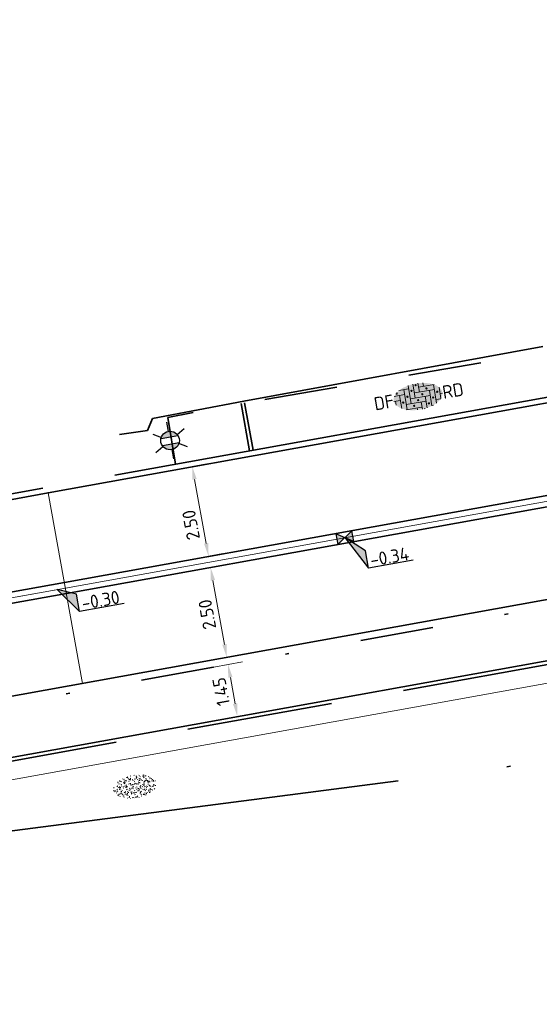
# Model space of a CAD drawing. Header units: metres. Extents: x 0 to 269924, y 0 to 933292.
# Tile 176 of 247: x 134878 to 134893, y 466624 to 466650. Entities that reach past the tile are written whole.
import ezdxf
from ezdxf import colors
from ezdxf.entities.mleader import LeaderData, LeaderLine
from ezdxf.enums import TextEntityAlignment as Align
from ezdxf.math import Vec2, Vec3

# ---------------------------------------------------------------- set-up
doc = ezdxf.new("R2010")
doc.units = ezdxf.units.M
for name, pattern in [('VH-GELEIDEBAND', [6, 2, -2, 0, -2]), ('VH-OPSLUITBAND_100X200', [16, 8, -2, 4, -2]), ('VH-OPSLUITBAND_150X250', [24, 16, -2, 4, -2]), ('XX-HIDDEN', [4, 2, -2]), ('XX-PROJECTGRENS', [18, 12, -3, 0, -3])]:
    doc.linetypes.add(name, pattern=pattern)
for name, color, linetype, lineweight in [('B-WE-VH-M', 7, 'Continuous', 18), ('N-WE-GR-GRAS-A-200', 62, 'Continuous', 18), ('N-WE-IE-MEUBILAIR_WEGMEUBILAIR_LICHTMAST-S', 7, 'Continuous', 25), ('N-WE-KG-GRENS_PROJECT-G', 7, 'XX-PROJECTGRENS', 35), ('N-WE-VH-GOOT_STRAATBAKSTEEN-G', 170, 'Continuous', 35), ('N-WE-VH-KANTOPSLUITING_GELEIDEBAND_50 200_250-G', 20, 'VH-GELEIDEBAND', 35), ('N-WE-VH-KANTOPSLUITING_OPSLUITBAND_100X200-G', 150, 'VH-OPSLUITBAND_100X200', 35), ('N-WE-VH-KANTOPSLUITING_OPSLUITBAND_150X250-G', 150, 'VH-OPSLUITBAND_150X250', 35), ('N-WE-VH-KANTOPSLUITING_VOORKANTBAND-G', 50, 'Continuous', 35), ('N-WE-VH-MATERIAALGRENS-G', 7, 'XX-HIDDEN', 35), ('N-WE-VH-VERHARDING-T18', 10, 'Continuous', 18), ('N-WE-VH-VERHARDING_ASFALT-S', 7, 'Continuous', 18), ('N-WE-VH-VERHARDING_STRAATBAKSTEEN-S', 7, 'Continuous', 18), ('X-XX-AL-HOOGTELABEL-S', 7, 'Continuous', 25)]:
    doc.layers.add(name, color=color, linetype=linetype, lineweight=lineweight)
doc.layers.add('N-WE-GR-GRAS-S', color=7, linetype='Continuous', lineweight=18, true_color=0x00a500)
doc.layers.add('N-WE-RI-HWA_KOLK-S', color=150, linetype='Continuous', lineweight=25, true_color=0x007fff)
doc.layers.add('X-XX-AL-HULPLIJN-G', color=30, linetype='Continuous', lineweight=18, plot=False)
doc.styles.add('NLCS-ISO', font='NLCS-ISO.ttf')
doc.styles.add('NLCS-ISO-M200-T18', font='NLCS-ISO.ttf', dxfattribs={"height": 0.36})
doc.dimstyles.new('NLCS-M200-T18-PIJL_L2_H2', dxfattribs={"dimscale": 0.2, "dimtxt": 2.5, "dimasz": 1.8, "dimexe": 2, "dimexo": 2, "dimgap": 0.7, "dimtad": 1, "dimzin": 0, "dimdsep": 46, "dimtxsty": 'NLCS-ISO-M200-T18', "dimcen": 0, "dimdle": 2, "dimclrd": 256, "dimclre": 256, "dimclrt": 10, "dimazin": 0, "dimtfac": 1, "dimtdec": 3, "dimtofl": 0, "dimtmove": 0, "dimatfit": 3, "dimfxl": 2, "dimfxlon": 1, "dimtfillclr": 256, "dimtolj": 1, "dimtzin": 0, "dimlwd": -1, "dimlwe": -1, "dimarcsym": 0})

# ---------------------------------------------------------------- blocks, each defined once
blk = doc.blocks.new('*U97')
for p, q in [((2.54, -2.2), (0, 0)), ((0, 0), (2.63, -4.6)), ((2.63, -4.6), (2.54, -2.2)), ((8.83, -4.38), (2.63, -4.6))]:
    blk.add_line(p, q)
blk.add_solid([(2.54, -2.2), (0, 0), (2.63, -4.6)])
at = {"style": 'NLCS-ISO'}
blk.add_attdef('...', text='', height=1.8, rotation=2.0313, dxfattribs=at).set_placement((5.74, -4.91), align=Align.BOTTOM_CENTER)
blk = doc.blocks.new('*U98')
at = {"layer": 'X-XX-AL-HOOGTELABEL-S', "xscale": 0.2, "yscale": 0.2, "zscale": 0.2, "rotation": 357.9686646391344}
blk.add_blockref('*U97', (0, 0), dxfattribs=at).add_auto_attribs({'...': '-0.34'})
blk = doc.blocks.new('*U99')
at = {"layer": 'N-WE-GR-GRAS-A-200', "color": 0, "linetype": 'ByBlock', "lineweight": -2, "transparency": 16777216, "rotation": 10.21487124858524}
blk.add_blockref('*U98', (134887.196, 466636.272), dxfattribs=at)
blk = doc.blocks.new('*U114')
for p, q in [((2.49, -1.03), (0, 0)), ((0, 0), (2.56, -3.43)), ((2.56, -3.43), (2.49, -1.03)), ((8.76, -3.25), (2.56, -3.43))]:
    blk.add_line(p, q)
blk.add_solid([(2.49, -1.03), (0, 0), (2.56, -3.43)])
at = {"style": 'NLCS-ISO'}
blk.add_attdef('...', text='', height=1.8, rotation=1.7023, dxfattribs=at).set_placement((5.68, -3.76), align=Align.BOTTOM_CENTER)
blk = doc.blocks.new('*U115')
at = {"layer": 'X-XX-AL-HOOGTELABEL-S', "xscale": 0.2000000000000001, "yscale": 0.2000000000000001, "zscale": 0.2000000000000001, "rotation": 358.2976530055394}
blk.add_blockref('*U114', (0, 0), dxfattribs=at).add_auto_attribs({'...': '-0.30'})
blk = doc.blocks.new('*U116')
at = {"layer": 'N-WE-VH-VERHARDING_ASFALT-S', "color": 0, "linetype": 'ByBlock', "lineweight": -2, "transparency": 16777216, "rotation": 10.15511431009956}
blk.add_blockref('*U115', (134879.322, 466634.854), dxfattribs=at)
blk = doc.blocks.new('*D579')
at = {"layer": 'B-WE-VH-M', "transparency": 16777216}
for p, q in [((134883.605, 466632.73), (134884.392, 466632.872)), ((134884.062, 466632.447), (134884.192, 466631.728)), ((134883.862, 466631.303), (134884.65, 466631.445))]:
    blk.add_line(p, q, dxfattribs=at)
for points in [[(134884.003, 466632.436), (134884.121, 466632.457), (134883.998, 466632.801)], [(134884.133, 466631.718), (134884.251, 466631.739), (134884.256, 466631.374)]]:
    blk.add_solid(points, dxfattribs=at)
at = {"layer": 'Defpoints', "color": 0, "transparency": 16777216}
for p in [(134882.091, 466632.456), (134884.256, 466631.374), (134882.349, 466631.029)]:
    blk.add_point(p, dxfattribs=at)
at = {"layer": 'B-WE-VH-M', "color": 10, "transparency": 16777216, "insert": (134883.808, 466632.055), "char_height": 0.36, "attachment_point": 5, "rotation": 100.2409, "style": 'NLCS-ISO-M200-T18', "bg_fill": 3, "box_fill_scale": 1.1, "bg_fill_color": 256, "bg_fill_true_color": 13158600, "bg_fill_transparency": 0}
blk.add_mtext('\\A1;1.45', dxfattribs=at)
blk = doc.blocks.new('*D580')
at = {"layer": 'B-WE-VH-M', "transparency": 16777216}
for p, q in [((134883.126, 466635.386), (134883.913, 466635.528)), ((134883.899, 466633.351), (134883.584, 466635.103)), ((134883.569, 466632.926), (134884.357, 466633.068))]:
    blk.add_line(p, q, dxfattribs=at)
for points in [[(134883.525, 466635.092), (134883.643, 466635.114), (134883.52, 466635.457)], [(134883.84, 466633.341), (134883.958, 466633.362), (134883.963, 466632.997)]]:
    blk.add_solid(points, dxfattribs=at)
at = {"layer": 'Defpoints', "color": 0, "transparency": 16777216}
for p in [(134883.52, 466635.457), (134879.565, 466634.745), (134880.008, 466632.284)]:
    blk.add_point(p, dxfattribs=at)
at = {"layer": 'B-WE-VH-M', "color": 10, "transparency": 16777216, "insert": (134883.427, 466634.17), "char_height": 0.36, "attachment_point": 5, "rotation": 100.2149, "style": 'NLCS-ISO-M200-T18', "bg_fill": 3, "box_fill_scale": 1.1, "bg_fill_color": 256, "bg_fill_true_color": 13158600, "bg_fill_transparency": 0}
blk.add_mtext('\\A1;2.50', dxfattribs=at)
blk = doc.blocks.new('*D581')
at = {"layer": 'B-WE-VH-M', "transparency": 16777216}
for p, q in [((134882.622, 466638.149), (134883.409, 466638.292)), ((134883.4, 466636.115), (134883.08, 466637.866)), ((134883.071, 466635.689), (134883.858, 466635.833))]:
    blk.add_line(p, q, dxfattribs=at)
for points in [[(134883.021, 466637.856), (134883.139, 466637.877), (134883.016, 466638.22)], [(134883.341, 466636.104), (134883.459, 466636.126), (134883.464, 466635.761)]]:
    blk.add_solid(points, dxfattribs=at)
at = {"layer": 'Defpoints', "color": 0, "transparency": 16777216}
for p in [(134883.016, 466638.22), (134879.069, 466637.5), (134879.517, 466635.041)]:
    blk.add_point(p, dxfattribs=at)
at = {"layer": 'B-WE-VH-M', "color": 10, "transparency": 16777216, "insert": (134882.983, 466636.618), "char_height": 0.36, "attachment_point": 5, "rotation": 100.3408, "style": 'NLCS-ISO-M200-T18', "bg_fill": 3, "box_fill_scale": 1.1, "bg_fill_color": 256, "bg_fill_true_color": 13158600, "bg_fill_transparency": 0}
blk.add_mtext('\\A1;2.50', dxfattribs=at)
blk = doc.blocks.new('N-SIE-WEG_LICHTMAST-SO')
h = blk.add_hatch(color=256)
h.paths.add_polyline_path([(1.16, 0.5, 0.658505), (-1.16, 0.5)])
h.paths.add_polyline_path([(-1.16, -0.5, 0.658505), (1.16, -0.5)])
at = {"flags": 128}
for points in [[(0, 1.27), (0, 2.53)], [(-2.19, 1.27), (-1.1, 0.63)], [(-1.16, 0.5), (1.16, 0.5)], [(1.1, 0.63), (2.19, 1.27)], [(-2.19, -1.27), (-1.1, -0.63)], [(-1.16, -0.5), (1.16, -0.5)], [(0, -1.27), (0, -2.53)], [(2.19, -1.27), (1.1, -0.63)]]:
    blk.add_lwpolyline(points, dxfattribs=at)
at = {"ltscale": 0.5}
blk.add_circle((0, 0), 1.27, dxfattribs=at)
at = {"style": 'NLCS-ISO'}
blk.add_attdef('TYPE', text='', height=1.8, dxfattribs=at).set_placement((0, 2.53), align=Align.BOTTOM_CENTER)
blk = doc.blocks.new('SVH-SBS_DIKFORMAAT_ELLEBOOG_KL-SO')
h = blk.add_hatch(color=254)
edge = h.paths.add_edge_path()
edge.add_ellipse((1.09, 0.12), major_axis=(3.39, 0), ratio=0.533267, start_angle=0, end_angle=360)
for p, q in [((-1.35, 1.38), (0, 1.38)), ((-0.69, 1.38), (-0.69, -1.38)), ((0, 1.84), (0, -0.69)), ((0.69, 1.92), (0.69, 0)), ((1.38, 1.93), (1.38, 0.69)), ((1.38, 1.38), (3.54, 1.38)), ((2.07, 1.86), (2.07, 1.38)), ((3.45, 1.38), (3.45, -1.18)), ((-2.3, 0), (-1.38, 0)), ((-2.13, 0.69), (-0.69, 0.69)), ((-1.38, 0.69), (-1.38, -1.12)), ((0, 0), (2.76, 0)), ((0.69, 0.69), (3.45, 0.69)), ((2.76, 0.69), (2.76, -1.45)), ((4.14, 0.92), (4.14, -0.67)), ((4.14, 0), (4.48, 0)), ((-2.07, 0), (-2.07, -0.54)), ((-0.69, -0.69), (2.07, -0.69)), ((1.38, -0.69), (1.38, -1.68)), ((2.07, 0), (2.07, -1.61)), ((3.45, -0.69), (4.12, -0.69)), ((-0.8, -1.38), (1.38, -1.38)), ((0.69, -1.38), (0.69, -1.67)), ((2.76, -1.38), (2.98, -1.38))]:
    blk.add_line(p, q)
for centre in [(1.03, 1.72), (-0.35, 0.34), (0.34, 1.03), (1.72, 0.34), (2.41, 1.03), (3.79, 0.34), (-1.04, -0.35), (0.34, -1.04), (1.03, -0.35), (2.41, -1.04), (3.11, -0.35)]:
    blk.add_circle(centre, 0.0881)
for centre, start, end in [((-1.73, 1.03), 158.9124, 101.1902), ((1.72, -1.73), 59.0911, 132.3433)]:
    blk.add_arc(centre, 0.0881, start, end)
at = {"style": 'NLCS-ISO'}
blk.add_attdef('FORMAAT', text='', height=1.8, dxfattribs=at).set_placement((-2.3, 0.12), align=Align.MIDDLE_RIGHT)
blk.add_attdef('KLEUR', text='', height=1.8, dxfattribs=at).set_placement((4.49, 0.12), align=Align.MIDDLE_LEFT)
at = {"style": 'NLCS-ISO', "flags": 1}
blk.add_attdef('FUNCTIE', text='', height=1.8, dxfattribs=at).set_placement((0.12, -3.58), align=Align.MIDDLE_CENTER)
blk = doc.blocks.new('N-SRI-KOLK_STRAAT_450X300-SO')
h = blk.add_hatch(color=256)
h.dxf.hatch_style = 1
h.paths.add_polyline_path([(0, 0), (-1.125, 0.75), (-1.125, -0.75)])
h.paths.add_polyline_path([(1.125, -0.75), (1.125, 0.75), (0, 0)])
for p, q in [((-1.125, -0.75), (1.125, 0.75)), ((1.125, -0.75), (-1.125, 0.75))]:
    blk.add_line(p, q)
at = {"flags": 128}
blk.add_lwpolyline([(-1.125, -0.75), (1.125, -0.75), (1.125, 0.75), (-1.125, 0.75)], close=True, dxfattribs=at)
blk = doc.blocks.new('SGR-GRAS_01-SO')
at = {"ltscale": 0.1}
for p, q in [((-0.576, 0.919), (-0.64, 0.957)), ((-0.562, 0.919), (-0.509, 0.972)), ((-0.212, 0.998), (-0.269, 1.031)), ((0.073, 0.993), (0.138, 1.031)), ((0.239, 0.923), (0.312, 0.942)), ((0.594, 0.925), (0.522, 0.945)), ((0.912, 0.894), (0.907, 0.925)), ((1.012, 0.869), (0.947, 0.906)), ((-1.964, -0.07), (-1.977, 0.004)), ((-1.93, 0.188), (-1.925, 0.244)), ((-1.893, 0.237), (-1.921, 0.253)), ((-1.668, 0.023), (-1.595, 0.043)), ((-1.596, 0.241), (-1.649, 0.294)), ((-1.53, 0.316), (-1.595, 0.353)), ((-1.448, 0.644), (-1.521, 0.664)), ((-1.517, 0.187), (-1.442, 0.187)), ((-1.469, 0.576), (-1.482, 0.65)), ((-1.358, 0.206), (-1.431, 0.226)), ((-1.427, 0.476), (-1.354, 0.496)), ((-1.421, 0.131), (-1.356, 0.168)), ((-1.369, 0.009), (-1.382, 0.083)), ((-1.375, 0.106), (-1.322, 0.159)), ((-1.334, 0.111), (-1.328, 0.186)), ((-1.302, 0.761), (-1.324, 0.774)), ((-1.284, 0.684), (-1.278, 0.759)), ((-1.167, 0.395), (-1.232, 0.432)), ((-1.172, 0.241), (-1.225, 0.294)), ((-1.154, 0.647), (-1.207, 0.7)), ((-1.112, 0.172), (-1.04, 0.192)), ((-1.032, 0.028), (-1.097, 0.066)), ((-0.939, 0.84), (-1.004, 0.878)), ((-0.968, 0.512), (-0.915, 0.565)), ((-0.893, 0.496), (-0.965, 0.515)), ((-0.942, 0.187), (-0.867, 0.187)), ((-0.923, 0.418), (-0.858, 0.456)), ((-0.892, 0.812), (-0.817, 0.812)), ((-0.873, 0.655), (-0.886, 0.729)), ((-0.803, 0.057), (-0.875, 0.077)), ((-0.871, 0.625), (-0.799, 0.644)), ((-0.804, 0.474), (-0.869, 0.511)), ((-0.747, 0.241), (-0.8, 0.294)), ((-0.773, 0.089), (-0.786, 0.163)), ((-0.73, 0.647), (-0.783, 0.7)), ((-0.739, 0.034), (-0.732, 0.109)), ((-0.669, 0.107), (-0.734, 0.145)), ((-0.689, 0.607), (-0.682, 0.682)), ((-0.557, 0.321), (-0.485, 0.34)), ((-0.441, 0.553), (-0.506, 0.59)), ((-0.427, 0.785), (-0.499, 0.804)), ((-0.425, 0.706), (-0.36, 0.743)), ((-0.337, 0.347), (-0.41, 0.366)), ((-0.323, 0.241), (-0.376, 0.294)), ((-0.306, 0.186), (-0.371, 0.224)), ((-0.367, 0.187), (-0.292, 0.187)), ((-0.305, 0.647), (-0.358, 0.7)), ((-0.317, 0.812), (-0.242, 0.812)), ((-0.316, 0.774), (-0.244, 0.793)), ((-0.278, 0.735), (-0.291, 0.809)), ((-0.243, 0.017), (-0.17, 0.036)), ((-0.178, 0.169), (-0.191, 0.242)), ((-0.078, 0.632), (-0.143, 0.669)), ((-0.143, -0.043), (-0.137, 0.032)), ((-0.093, 0.53), (-0.087, 0.604)), ((-0.085, 0.159), (-0.032, 0.212)), ((-0.069, 0.189), (-0.004, 0.227)), ((0.057, 0.265), (-0.008, 0.303)), ((-0.002, 0.47), (0.071, 0.489)), ((0.101, 0.241), (0.048, 0.294)), ((0.128, 0.636), (0.056, 0.656)), ((0.119, 0.647), (0.066, 0.7)), ((0.218, 0.198), (0.146, 0.217)), ((0.208, 0.187), (0.283, 0.187)), ((0.286, 0.711), (0.221, 0.748)), ((0.258, 0.812), (0.333, 0.812)), ((0.317, 0.814), (0.304, 0.888)), ((0.313, 0.166), (0.385, 0.185)), ((0.322, 0.565), (0.375, 0.618)), ((0.42, 0.344), (0.355, 0.382)), ((0.417, 0.248), (0.404, 0.322)), ((0.429, 0.477), (0.494, 0.514)), ((0.526, 0.241), (0.472, 0.294)), ((0.543, 0.647), (0.49, 0.7)), ((0.555, -0.022), (0.49, 0.015)), ((0.502, 0.452), (0.509, 0.527)), ((0.554, 0.619), (0.626, 0.638)), ((0.649, 0.79), (0.584, 0.827)), ((0.684, 0.487), (0.611, 0.507)), ((0.774, 0.049), (0.701, 0.069)), ((0.784, 0.423), (0.719, 0.461)), ((0.783, 0.187), (0.858, 0.187)), ((0.833, 0.812), (0.908, 0.812)), ((0.918, 0.057), (0.853, 0.094)), ((0.868, 0.315), (0.941, 0.334)), ((0.95, 0.241), (0.897, 0.294)), ((0.967, 0.647), (0.914, 0.7)), ((0.927, 0.764), (0.992, 0.802)), ((1.012, 0.328), (0.999, 0.402)), ((1.15, 0.777), (1.077, 0.796)), ((1.147, 0.502), (1.082, 0.54)), ((1.098, 0.375), (1.104, 0.45)), ((1.109, 0.767), (1.182, 0.787)), ((1.239, 0.338), (1.167, 0.358)), ((1.183, 0.011), (1.255, 0.03)), ((1.206, 0.212), (1.259, 0.265)), ((1.282, 0.136), (1.217, 0.173)), ((1.283, 0.248), (1.348, 0.286)), ((1.374, 0.241), (1.321, 0.294)), ((1.392, 0.647), (1.339, 0.7)), ((1.358, 0.187), (1.433, 0.187)), ((1.424, 0.463), (1.496, 0.483)), ((1.51, 0.581), (1.445, 0.619)), ((1.645, 0.215), (1.58, 0.252)), ((1.607, 0.407), (1.594, 0.481)), ((1.693, 0.298), (1.7, 0.373)), ((1.795, 0.19), (1.722, 0.209)), ((1.738, 0.159), (1.81, 0.179)), ((1.798, 0.241), (1.745, 0.294)), ((1.933, 0.187), (1.948, 0.187)), ((-1.918, -0.157), (-1.854, -0.119)), ((-1.824, -0.083), (-1.897, -0.064)), ((-1.759, -0.13), (-1.823, -0.092)), ((-1.782, -0.301), (-1.729, -0.248)), ((-1.624, -0.496), (-1.689, -0.459)), ((-1.631, -0.572), (-1.684, -0.519)), ((-1.613, -0.166), (-1.667, -0.113)), ((-1.567, -0.438), (-1.492, -0.438)), ((-1.535, -0.657), (-1.498, -0.636)), ((-1.395, -0.051), (-1.46, -0.013)), ((-1.385, -0.462), (-1.378, -0.387)), ((-1.353, -0.281), (-1.281, -0.261)), ((-1.269, -0.232), (-1.341, -0.212)), ((-1.261, -0.417), (-1.326, -0.38)), ((-1.269, -0.557), (-1.282, -0.483)), ((-1.207, -0.572), (-1.26, -0.519)), ((-1.179, -0.67), (-1.252, -0.651)), ((-1.189, -0.166), (-1.242, -0.113)), ((-1.126, -0.784), (-1.191, -0.746)), ((-1.065, -0.386), (-1, -0.348)), ((-1.039, -0.585), (-0.967, -0.565)), ((-0.992, -0.438), (-0.917, -0.438)), ((-0.897, -0.338), (-0.962, -0.301)), ((-0.898, -0.654), (-0.845, -0.601)), ((-0.783, -0.572), (-0.836, -0.519)), ((-0.763, -0.705), (-0.828, -0.667)), ((-0.765, -0.166), (-0.818, -0.113)), ((-0.798, -0.132), (-0.726, -0.112)), ((-0.789, -0.539), (-0.782, -0.464)), ((-0.713, -0.381), (-0.786, -0.361)), ((-0.725, -0.889), (-0.652, -0.869)), ((-0.709, -0.902), (-0.644, -0.864)), ((-0.624, -0.819), (-0.696, -0.799)), ((-0.674, -0.477), (-0.687, -0.403)), ((-0.534, -0.259), (-0.599, -0.222)), ((-0.567, -0.098), (-0.502, -0.061)), ((-0.491, -0.248), (-0.438, -0.195)), ((-0.484, -0.436), (-0.411, -0.416)), ((-0.399, -0.626), (-0.464, -0.588)), ((-0.417, -0.438), (-0.342, -0.438)), ((-0.358, -0.572), (-0.411, -0.519)), ((-0.341, -0.166), (-0.394, -0.113)), ((-0.248, -0.091), (-0.32, -0.072)), ((-0.171, -0.18), (-0.236, -0.143)), ((-0.158, -0.529), (-0.23, -0.51)), ((-0.211, -0.614), (-0.146, -0.577)), ((-0.193, -0.616), (-0.187, -0.541)), ((-0.169, -0.74), (-0.097, -0.72)), ((-0.036, -0.547), (-0.101, -0.509)), ((-0.078, -0.398), (-0.091, -0.324)), ((0.021, -0.964), (0.008, -0.89)), ((0.066, -0.572), (0.013, -0.519)), ((0.084, -0.166), (0.031, -0.113)), ((0.099, -0.913), (0.034, -0.876)), ((0.072, -0.287), (0.144, -0.268)), ((0.192, -0.101), (0.127, -0.064)), ((0.158, -0.438), (0.233, -0.438)), ((0.308, -0.24), (0.235, -0.221)), ((0.327, -0.468), (0.262, -0.43)), ((0.287, -0.327), (0.352, -0.289)), ((0.397, -0.678), (0.325, -0.659)), ((0.386, -0.591), (0.459, -0.572)), ((0.393, -0.601), (0.446, -0.548)), ((0.462, -0.834), (0.397, -0.797)), ((0.402, -0.693), (0.409, -0.618)), ((0.49, -0.572), (0.437, -0.519)), ((0.452, -0.12), (0.459, -0.046)), ((0.508, -0.166), (0.455, -0.113)), ((0.517, -0.318), (0.504, -0.244)), ((0.617, -0.884), (0.604, -0.81)), ((0.69, -0.389), (0.625, -0.351)), ((0.627, -0.138), (0.7, -0.119)), ((0.643, -0.843), (0.708, -0.806)), ((0.701, -0.895), (0.773, -0.876)), ((0.733, -0.438), (0.808, -0.438)), ((0.825, -0.755), (0.76, -0.718)), ((0.785, -0.039), (0.85, -0.002)), ((0.863, -0.389), (0.791, -0.37)), ((0.799, -0.195), (0.852, -0.142)), ((0.914, -0.572), (0.861, -0.519)), ((0.932, -0.166), (0.879, -0.113)), ((0.953, -0.827), (0.88, -0.808)), ((0.942, -0.442), (1.014, -0.423)), ((1.053, -0.31), (0.988, -0.272)), ((0.998, -0.77), (1.004, -0.696)), ((1.048, -0.198), (1.054, -0.123)), ((1.112, -0.239), (1.099, -0.165)), ((1.188, -0.676), (1.123, -0.639)), ((1.141, -0.556), (1.206, -0.518)), ((1.212, -0.805), (1.199, -0.731)), ((1.329, -0.1), (1.256, -0.08)), ((1.256, -0.746), (1.328, -0.727)), ((1.339, -0.572), (1.286, -0.519)), ((1.356, -0.166), (1.303, -0.113)), ((1.308, -0.438), (1.383, -0.438)), ((1.419, -0.538), (1.346, -0.518)), ((1.416, -0.231), (1.351, -0.193)), ((1.551, -0.597), (1.486, -0.56)), ((1.497, -0.293), (1.569, -0.274)), ((1.639, -0.268), (1.704, -0.231)), ((1.643, -0.275), (1.65, -0.2)), ((1.684, -0.547), (1.736, -0.495)), ((1.707, -0.159), (1.694, -0.085)), ((1.713, -0.522), (1.71, -0.519)), ((1.779, -0.152), (1.715, -0.114)), ((1.781, -0.166), (1.728, -0.113)), ((1.884, -0.248), (1.812, -0.229)), ((-0.836, -0.943), (-0.853, -0.926)), ((-0.582, -0.994), (-0.587, -0.97)), ((-0.376, -0.979), (-0.429, -0.926)), ((-0.265, -0.992), (-0.33, -0.955)), ((-0.068, -0.968), (-0.141, -0.948)), ((-0.014, -1.008), (0.039, -0.955)), ((0.048, -0.979), (-0.005, -0.926)), ((0.172, -1.037), (0.218, -1.024)), ((0.472, -0.979), (0.419, -0.926)), ((0.856, -0.938), (0.844, -0.926))]:
    blk.add_line(p, q, dxfattribs=at)
at = {"ltscale": 0.1, "style": 'NLCS-ISO'}
blk.add_attdef('TYPE', text='', height=0.5, dxfattribs=at).set_placement((3.471, -0.016), align=Align.MIDDLE_CENTER)

msp = doc.modelspace()

# ---------------------------------------------------------------- linework, layer by layer
at = {"layer": 'N-WE-KG-GRENS_PROJECT-G', "flags": 128}
msp.add_lwpolyline([(133942.152, 466524.013), (133955.533, 466522.507), (133956.145, 466521.626), (133962.811, 466521.355), (133963.543, 466522.67), (133965.054, 466522.563), (133965.551, 466521.193), (133981.5, 466520.334), (133981.565, 466520.896), (133982.028, 466520.86), (133994.134, 466520.33), (133994.151, 466519.671), (134009.067, 466519.478), (134013.911, 466519.512), (134027.732, 466519.636), (134028.693, 466519.554), (134034.796, 466519.611), (134050.86, 466519.659), (134068.501, 466520.152), (134071.254, 466520.237), (134077.26, 466520.692), (134094.041, 466522.635), (134101.385, 466523.282), (134101.428, 466523.91), (134128.995, 466527.092), (134141.938, 466528.627), (134148.421, 466529.392), (134148.476, 466529.087), (134157.108, 466530.24), (134157.762, 466530.339), (134157.953, 466529.076), (134163.706, 466529.946), (134172.69, 466531.055), (134201.838, 466535.069), (134202.197, 466534.878), (134203.304, 466535.042), (134208.161, 466535.722), (134214.682, 466536.673), (134215.15, 466536.846), (134235.766, 466539.754), (134239.587, 466540.449), (134251.117, 466542.218), (134251.536, 466542.09), (134264.479, 466543.833), (134264.487, 466544.317), (134273.56, 466545.641), (134273.608, 466545.287), (134285.679, 466546.863), (134299.118, 466548.971), (134309.192, 466550.345), (134329.805, 466553.659), (134341.526, 466555.206), (134346.97, 466556.112), (134351.977, 466556.025), (134358.949, 466556.887), (134359.186, 466557.313), (134365.426, 466557.917), (134389.225, 466560.758), (134395.395, 466561.519), (134400.633, 466562.019), (134418.638, 466563.907), (134426.404, 466566.343), (134432.472, 466567.14), (134437.532, 466567.422), (134444.848, 466568.25), (134448.277, 466568.388), (134484.594, 466572.762), (134486.539, 466572.966), (134490.599, 466573.546), (134498.499, 466574.536), (134514.318, 466576.701), (134542.397, 466581.367), (134546.702, 466582.122), (134551.593, 466582.441), (134551.871, 466583.179), (134557.906, 466584.406), (134558.276, 466584.115), (134567.36, 466586.004), (134582.717, 466588.715), (134583.108, 466588.972), (134590.444, 466590.398), (134630.038, 466598.271), (134633.264, 466598.923), (134632.087, 466604.993), (134646.051, 466607.537), (134647.414, 466607.429), (134666.972, 466611.405), (134675.342, 466617.463), (134674.819, 466607.593), (134696.995, 466610.537), (134702.172, 466611.327), (134706.525, 466612.071), (134709.085, 466612.323), (134712.087, 466612.776), (134715, 466613.203), (134716.349, 466613.229), (134723.364, 466613.968), (134738.981, 466616.639), (134746.062, 466617.28), (134746.09, 466616.641), (134760.121, 466618.861), (134759.993, 466619.829), (134768.446, 466621.137), (134784.615, 466623.738), (134787.541, 466625.072), (134796.772, 466626.479), (134796.899, 466625.715), (134813.878, 466628.545), (134820.226, 466629.584), (134847.68, 466634.234), (134881.79, 466639.204), (134881.926, 466639.532), (134884.43, 466640.009), (134893.797, 466641.711), (134903.085, 466643.328), (134904.138, 466643.527), (134920.265, 466646.374), (134921.332, 466646.578), (134937.367, 466649.518), (134938.501, 466649.708), (134961.555, 466654.096), (134967.764, 466655.262), (134974.722, 466656.563), (134984.23, 466658.491), (134992.023, 466659.998), (134995.809, 466660.766), (135000.442, 466661.693), (135009.695, 466663.648), (135010.659, 466663.869), (135018.832, 466665.618), (135021.92, 466666.314), (135034.093, 466668.943), (135034.161, 466668.769), (135043.8, 466670.832), (135059.084, 466674.02), (135068.771, 466676.078), (135083.089, 466679.034), (135091.902, 466680.993), (135097.488, 466682.166), (135104.831, 466683.651), (135116.534, 466686.231), (135119.892, 466686.792), (135126.3, 466688.013), (135127.347, 466688.196), (135130.448, 466688.891), (135135.602, 466689.887), (135140.19, 466691.518), (135166.592, 466696.94), (135182.368, 466700.724), (135201.902, 466704.748), (135203.941, 466705.082), (135209.867, 466705.957), (135217.801, 466707.782), (135228.821, 466709.933), (135242.391, 466712.598), (135277.698, 466719.723), (135279.457, 466720.111), (135279.55, 466721.578), (135288.178, 466723.073), (135350.963, 466735.305), (135501.986, 466763.685), (135501.162, 466761.839), (135525.132, 466766.833), (135533.639, 466768.672), (135569.042, 466775.188), (135582.767, 466777.378), (135584.022, 466777.634), (135585.675, 466776.264, 0.01918), (135652.451, 466792.01), (135652.891, 466793.457), (135660.981, 466795.919), (135661.574, 466796.074), (135664.481, 466796.836), (135665.946, 466796.651), (135673.558, 466799.328), (135680.977, 466801.739), (135687.276, 466804.201), (135692.547, 466806.295), (135705.432, 466809.743), (135712.094, 466810.706), (135728.145, 466817.035), (135760.285, 466825.832), (135773.458, 466829.179), (135789.116, 466834.08), (135813.029, 466842.892), (135823.352, 466846.718), (135839.426, 466852.91), (135860.96, 466860.89), (135867.928, 466863.26), (135895.199, 466872.784), (135899.312, 466861.8), (135873.359, 466852.082), (135873.188, 466848.843), (135867.814, 466846.669), (135856.104, 466842.036), (135847.253, 466838.505), (135830.033, 466832.514), (135818.854, 466828.652), (135812.865, 466826.949), (135808.959, 466825.804), (135805.053, 466824.658), (135770.731, 466814.307), (135766.971, 466812.016), (135761.879, 466808.079), (135757.591, 466807.133), (135743.839, 466803.566), (135724.075, 466798.35), (135721.275, 466798.229), (135720.422, 466801.401), (135715.133, 466799.834), (135698.553, 466794.754), (135698.279, 466793.693), (135686.038, 466790.352), (135686.038, 466789.248), (135686.038, 466787.562), (135681.985, 466786.092), (135677.719, 466785.319), (135623.458, 466770.711), (135607.41, 466767.662), (135584.355, 466763.142), (135577.091, 466761.475), (135570.47, 466760.803), (135524.714, 466753.103), (135522.642, 466752.878), (135515.666, 466751.661), (135498.388, 466748.218), (135460.498, 466741.759), (135438.515, 466737.953), (135402.134, 466731.048), (135401.842, 466732.671), (135396.111, 466731.637), (135390.927, 466730.659), (135374.008, 466727.423), (135342.463, 466720.896), (135337.831, 466720.249), (135332.781, 466719.412), (135316.41, 466716.549), (135312.764, 466716.512), (135301.04, 466714.003), (135296.667, 466713.077), (135288.078, 466711.338), (135288.031, 466710.414), (135288.066, 466708.643), (135283.612, 466707.738), (135244.114, 466700.084), (135242.59, 466702.114), (135218.779, 466697.088), (135216.4, 466696.736), (135207.126, 466694.996), (135197.842, 466693.22), (135196.987, 466690.777), (135188.214, 466689.009), (135186.218, 466690.919), (135157.953, 466685.339), (135157.545, 466682.623), (135152.388, 466681.564), (135151.517, 466683.806), (135135.729, 466680.62), (135134.464, 466677.149), (135128.184, 466675.854), (135125.788, 466678.571), (135109.606, 466675.114), (135107.871, 466673.543), (135107.871, 466672.134), (135099.469, 466670.442), (135080.265, 466666.625), (135079.406, 466666.151), (135069.61, 466664.202), (135057.638, 466661.759), (135035.803, 466657.155), (135033.723, 466658.689), (135013.618, 466654.679), (135014.198, 466652.086), (135012.612, 466651.731), (135012.176, 466654.16), (134999.525, 466651.581), (134981.058, 466648.065), (134978.74, 466647.609), (134978.586, 466647.723), (134973.29, 466646.777), (134967.912, 466645.754), (134966.071, 466645.409), (134952.75, 466642.776), (134952.592, 466643.577), (134951.246, 466643.315), (134944.955, 466642.097), (134940.872, 466641.345), (134939.907, 466640.789), (134925.329, 466637.906), (134925.171, 466637.877), (134925.333, 466636.966), (134925.553, 466635.733), (134922.159, 466635.157), (134921.983, 466636.201), (134920.712, 466635.973), (134906.644, 466633.431), (134906.509, 466633.768), (134899.927, 466632.517), (134896.041, 466630.574), (134862.297, 466626.202), (134861.423, 466623.924), (134854.723, 466622.819), (134853.222, 466624.597), (134834.721, 466621.381), (134818.755, 466618.638), (134803.128, 466616.182), (134801.097, 466614.744), (134787.48, 466613.242), (134768.983, 466610.888), (134755.14, 466609.258), (134754.957, 466609.237), (134754.786, 466610.217), (134731.872, 466606.359), (134713.4, 466603.055), (134699.607, 466600.717), (134685.428, 466598.156), (134675.878, 466596.194), (134672.276, 466595.656), (134668.91, 466595.016), (134645.926, 466591.058), (134638.577, 466590.001), (134611.474, 466584.899), (134601.717, 466583.131), (134600.6, 466582.901), (134592.762, 466581.44), (134575.118, 466578.109), (134569.726, 466577.127), (134558.057, 466574.923), (134547.369, 466573.132), (134538.23, 466571.522), (134531.355, 466570.551), (134524.272, 466569.346), (134519.026, 466568.326), (134515.39, 466567.719), (134505.384, 466563.341), (134500.986, 466562.643), (134495.881, 466561.909), (134495.823, 466562.312), (134492.204, 466563.642), (134484.398, 466562.518), (134478.905, 466561.786), (134469.843, 466560.533), (134464.536, 466559.742), (134456.919, 466558.745), (134448.033, 466557.687), (134433.208, 466556.61), (134412.104, 466554.577), (134407.553, 466554.101), (134387.467, 466551.741), (134381.785, 466550.955), (134364.962, 466548.659), (134360.191, 466548.481), (134354.944, 466547.628), (134324.113, 466542.837), (134319.685, 466541.923), (134312.466, 466540.844), (134307.061, 466539.9), (134305.527, 466540.739), (134283.993, 466537.831), (134278.004, 466536.268), (134260.392, 466533.941), (134253.899, 466532.65), (134244.867, 466531.618), (134227.961, 466528.835), (134196.876, 466524.748), (134191.294, 466524.652), (134189.441, 466519.487), (134180.543, 466523.251), (134138.079, 466517.961), (134135.279, 466517.668), (134120.646, 466515.791), (134115.858, 466514.998), (134094.415, 466512.788), (134094.483, 466512.133), (134077.905, 466510.692), (134056.132, 466509.19), (134043.898, 466509.02), (134033.049, 466509.242), (134023.923, 466509.529), (134011.048, 466510.262), (134011.12, 466510.989), (133978.031, 466511.971), (133977.492, 466511.386), (133976.525, 466511.415), (133970.93, 466511.61), (133940.859, 466512.853), (133936.339, 466513.04), (133926.354, 466513.566), (133918.767, 466513.929), (133914.845, 466514.016), (133909.555, 466514.279), (133907.78, 466514.373), (133898.183, 466514.701), (133889.291, 466514.99), (133877.411, 466515.387), (133865.169, 466516.189), (133858.598, 466516.511), (133853.557, 466516.784), (133840.824, 466517.534), (133833.647, 466517.757), (133833.706, 466517.421), (133832.853, 466517.458), (133826.979, 466517.575), (133808.076, 466518.296), (133803.308, 466518.179), (133802.56, 466518.555), (133780.072, 466520.153), (133779.6, 466519.291), (133774.066, 466519.538), (133773.735, 466520.559), (133740.527, 466522.642), (133713.376, 466524.159), (133705.703, 466524.636), (133705.709, 466526.266), (133685.059, 466527.583), (133660.563, 466529.253), (133639.129, 466529.346), (133622.453, 466530.286), (133616.388, 466530.543), (133614.494, 466530.624), (133604.393, 466531.597), (133597.464, 466531.465), (133574.3, 466531.955), (133566.695, 466531.543), (133561.32, 466531.616), (133554.142, 466531.627), (133545.309, 466531.719), (133535.509, 466531.795), (133530.483, 466531.897), (133499.098, 466532.845), (133498.91, 466530.624), (133497.604, 466522.359), (133448.566, 466524.379), (133448.421, 466522.59), (133414.567, 466524.034), (133414.497, 466533.241), (133401.904, 466533.723), (133353.812, 466535.745), (133352.26, 466536.139), (133333.107, 466536.524), (133333.343, 466545.829), (133369.152, 466544.714), (133381.325, 466544.396), (133400.699, 466543.637), (133404.005, 466543.551), (133435.456, 466542.61), (133435.456, 466542.277), (133451.526, 466541.628), (133467.883, 466541.235), (133477.659, 466542.034), (133509.103, 466541.442), (133515.138, 466541.284), (133519.939, 466540.992), (133525.525, 466540.798), (133532.518, 466540.097), (133548.147, 466539.778), (133548.297, 466540.601), (133555.22, 466540.722), (133564.265, 466540.558), (133565.06, 466540.188), (133570.074, 466540.025), (133574.07, 466539.875), (133576.623, 466539.795), (133577.163, 466540.007), (133601.21, 466539.677), (133602.809, 466541.635), (133610.483, 466541.448), (133611.878, 466539.353), (133618.8, 466539.154), (133622.331, 466538.943), (133622.362, 466539.485), (133627.247, 466539.274), (133627.305, 466538.709), (133642.487, 466537.733), (133654.92, 466537.235), (133674.71, 466536.649), (133674.766, 466536.962), (133682.638, 466536.639), (133685.084, 466535.631), (133701.924, 466534.36), (133703.6, 466534.856), (133708.504, 466534.396), (133731.895, 466532.391), (133737.992, 466531.942), (133749.854, 466530.901), (133752.15, 466530.77), (133756.921, 466530.655), (133767.535, 466530.109), (133779.853, 466530.016), (133787.77, 466529.934), (133810.905, 466528.967), (133832.384, 466528.238), (133837.192, 466527.837), (133897.841, 466525.036)], format="xyb", close=True, dxfattribs=at)
at = {"layer": 'N-WE-VH-GOOT_STRAATBAKSTEEN-G', "flags": 128}
for points in [[(134850.728, 466629.884), (134879.517, 466635.041), (134906.55, 466639.912), (134925.457, 466643.328), (134930.132, 466644.172), (134943.194, 466646.57), (134946.879, 466647.253), (134947.138, 466647.303), (134962.795, 466650.378), (134966.331, 466651.069), (134981.683, 466653.952), (134997.799, 466657.215), (135022.313, 466662.515), (135031.869, 466664.539), (135032.887, 466664.754), (135034.431, 466665.079), (135043.698, 466667.143), (135044.006, 466667.211), (135046.095, 466667.675), (135047.538, 466667.996), (135075.01, 466673.665), (135097.501, 466678.277), (135099.352, 466678.655), (135105.806, 466679.959)], [(134850.778, 466629.588), (134879.57, 466634.746), (134906.603, 466639.617), (134925.511, 466643.032), (134930.186, 466643.877), (134943.248, 466646.275), (134946.935, 466646.958), (134947.195, 466647.008), (134962.853, 466650.083), (134966.388, 466650.774), (134981.74, 466653.658), (134997.861, 466656.921), (135022.376, 466662.222), (135031.931, 466664.245), (135032.949, 466664.46), (135034.495, 466664.786), (135043.764, 466666.85), (135044.072, 466666.918), (135046.16, 466667.382), (135047.601, 466667.703), (135075.07, 466673.371), (135097.562, 466677.983), (135099.411, 466678.361), (135105.865, 466679.665)]]:
    msp.add_lwpolyline(points, dxfattribs=at)
at = {"layer": 'N-WE-VH-KANTOPSLUITING_GELEIDEBAND_50 200_250-G', "flags": 128}
msp.add_lwpolyline([(134919.619, 466639.224), (134907.084, 466636.96), (134868.75, 466630.052), (134860.99, 466628.735)], dxfattribs=at)
at = {"layer": 'N-WE-VH-KANTOPSLUITING_OPSLUITBAND_100X200-G', "flags": 128}
msp.add_lwpolyline([(134860.884, 466623.984), (134860.362, 466627.057), (134869.017, 466628.525), (134907.36, 466635.435), (134926.266, 466638.85), (134927.23, 466639.024), (134930.947, 466639.696), (134944.019, 466642.095), (134944.804, 466642.241), (134945.855, 466642.436), (134947.604, 466642.76), (134947.723, 466642.782), (134948.005, 466642.836), (134952.611, 466643.741), (134952.775, 466642.907), (134963.832, 466645.078), (134967.348, 466645.766), (134982.717, 466648.652), (134998.906, 466651.929), (135024.043, 466657.364), (135024.116, 466657.019), (135033.372, 466658.98), (135035.98, 466657.279), (135045.43, 466659.383), (135045.727, 466659.45), (135047.823, 466659.915), (135049.205, 466660.223), (135080.04, 466666.585), (135079.358, 466669.912), (135098.409, 466673.818), (135100.258, 466674.196), (135100.82, 466674.309), (135101.185, 466673.961), (135101.254, 466670.871)], dxfattribs=at)
at = {"layer": 'N-WE-VH-KANTOPSLUITING_OPSLUITBAND_100X200-G'}
msp.add_lwpolyline([(134884.354, 466639.945), (134884.588, 466638.647)], dxfattribs=at)
at = {"layer": 'N-WE-VH-KANTOPSLUITING_OPSLUITBAND_150X250-G', "flags": 128}
msp.add_lwpolyline([(135316.997, 466724.843), (135315.08, 466724.475), (135313.629, 466724.211), (135313.376, 466724.165), (135313.134, 466724.121), (135310.974, 466723.729), (135307.111, 466722.987), (135298.589, 466721.321), (135290.557, 466719.76), (135289.46, 466719.549), (135283.802, 466718.426), (135269.364, 466715.553), (135268.786, 466715.438), (135266.433, 466717.007), (135228.557, 466709.443), (135226.977, 466707.087), (135219.382, 466705.571), (135204.833, 466702.633), (135202.475, 466704.199), (135191.572, 466701.99), (135190.009, 466699.632), (135179.23, 466697.448), (135166.748, 466694.922), (135146.469, 466690.824), (135143.722, 466690.274), (135124.399, 466686.41), (135108.354, 466683.177), (135105.281, 466682.557), (135098.824, 466681.252), (135096.969, 466680.873), (135074.476, 466676.26), (135046.983, 466670.587), (135045.521, 466670.262), (135043.43, 466669.798), (135043.122, 466669.729), (135033.87, 466667.669), (135032.34, 466667.347), (135031.32, 466667.131), (135021.759, 466665.106), (134997.256, 466659.809), (134981.175, 466656.553), (134965.833, 466653.672), (134962.285, 466652.978), (134946.633, 466649.904), (134946.388, 466649.857), (134942.713, 466649.176), (134929.657, 466646.779), (134906.08, 466642.52), (134879.042, 466637.648), (134851.29, 466632.53)], dxfattribs=at)
at = {"layer": 'N-WE-VH-KANTOPSLUITING_VOORKANTBAND-G', "flags": 128}
for points in [[(135108.384, 466683.03), (135105.311, 466682.41), (135098.854, 466681.105), (135096.999, 466680.726), (135074.506, 466676.113), (135047.014, 466670.441), (135045.553, 466670.116), (135043.462, 466669.651), (135043.155, 466669.583), (135033.902, 466667.522), (135031.351, 466666.985), (135021.79, 466664.96), (134997.287, 466659.662), (134981.204, 466656.406), (134965.861, 466653.524), (134962.314, 466652.831), (134946.661, 466649.757), (134946.416, 466649.71), (134942.74, 466649.028), (134929.684, 466646.632), (134906.106, 466642.372), (134879.069, 466637.5), (134850.335, 466632.201), (134821.787, 466627.356)], [(134884.453, 466639.962), (134884.686, 466638.665)]]:
    msp.add_lwpolyline(points, dxfattribs=at)
at = {"layer": 'N-WE-VH-KANTOPSLUITING_VOORKANTBAND-G'}
for points in [[(134868.715, 466630.249), (134907.048, 466637.157), (134930.634, 466641.417), (134943.702, 466643.816), (134947.398, 466644.502), (134947.672, 466644.554), (134963.331, 466647.629), (134966.858, 466648.319), (134982.219, 466651.204), (134998.373, 466654.474), (135022.899, 466659.777), (135032.444, 466661.799), (135035.024, 466662.343), (135044.309, 466664.41), (135044.611, 466664.477), (135046.705, 466664.942), (135048.126, 466665.258), (135075.574, 466670.922), (135098.059, 466675.533), (135099.909, 466675.911), (135106.359, 466677.215)], [(134860.785, 466623.967), (134860.247, 466627.138), (134869, 466628.624), (134907.342, 466635.533), (134926.248, 466638.948), (134927.212, 466639.123), (134930.929, 466639.794), (134944.001, 466642.194)]]:
    msp.add_lwpolyline(points, dxfattribs=at)
at = {"layer": 'N-WE-VH-MATERIAALGRENS-G', "flags": 128}
msp.add_lwpolyline([(134882.556, 466638.281), (134882.35, 466639.562), (134884.439, 466639.96), (134893.678, 466641.514), (134893.7, 466641.518)], dxfattribs=at)
at = {"layer": 'X-XX-AL-HULPLIJN-G'}
for points in [[(134850.762, 466629.738), (134879.544, 466634.893), (134906.576, 466639.764), (134925.484, 466643.18), (134930.159, 466644.025), (134943.221, 466646.422), (134946.907, 466647.106), (134947.167, 466647.156), (134962.824, 466650.231), (134966.36, 466650.922), (134981.712, 466653.805), (134997.83, 466657.068), (135022.345, 466662.368), (135031.9, 466664.392), (135032.918, 466664.607), (135034.463, 466664.933), (135043.731, 466666.996), (135044.039, 466667.065), (135046.128, 466667.529), (135047.57, 466667.85), (135075.04, 466673.518), (135097.532, 466678.13), (135099.382, 466678.508), (135105.836, 466679.812)], [(134943.221, 466646.422), (134930.159, 466644.025), (134926.447, 466643.354), (134925.484, 466643.18), (134906.576, 466639.764), (134879.544, 466634.893), (134855.699, 466630.622)], [(134943.221, 466646.422), (134930.159, 466644.025), (134926.447, 466643.354), (134925.484, 466643.18), (134906.576, 466639.764), (134879.544, 466634.893), (134862.663, 466631.87)], [(134943.221, 466646.422), (134930.159, 466644.025), (134926.447, 466643.354), (134925.484, 466643.18), (134906.576, 466639.764), (134879.544, 466634.893), (134863.573, 466632.033)], [(134880.008, 466632.284), (134879.069, 466637.5)], [(134862.061, 466626.838), (134869.103, 466628.033), (134899.983, 466633.597)]]:
    msp.add_lwpolyline(points, dxfattribs=at)

# ---------------------------------------------------------------- block references
at = {"layer": 'N-WE-GR-GRAS-A-200'}
msp.add_blockref('*U99', (0, 0), dxfattribs=at)
at = {"layer": 'N-WE-GR-GRAS-S', "xscale": 0.2999999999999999, "yscale": 0.2999999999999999, "zscale": 0.2999999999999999, "rotation": 10}
msp.add_blockref('SGR-GRAS_01-SO', (134881.45, 466629.461), dxfattribs=at)
at = {"layer": 'N-WE-IE-MEUBILAIR_WEGMEUBILAIR_LICHTMAST-S', "xscale": 0.2, "yscale": 0.2, "zscale": 0.2, "rotation": 10.21487124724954}
msp.add_blockref('N-SIE-WEG_LICHTMAST-SO', (134882.41, 466638.93), dxfattribs=at)
at = {"layer": 'N-WE-RI-HWA_KOLK-S', "xscale": 0.2000000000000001, "yscale": 0.2000000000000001, "zscale": 0.2000000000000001, "rotation": 10.21487124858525}
msp.add_blockref('N-SRI-KOLK_STRAAT_450X300-SO', (134887.196, 466636.272), dxfattribs=at)
at = {"layer": 'N-WE-VH-VERHARDING_ASFALT-S'}
msp.add_blockref('*U116', (0, 0), dxfattribs=at)
at = {"layer": 'N-WE-VH-VERHARDING_STRAATBAKSTEEN-S', "xscale": 0.2000000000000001, "yscale": 0.2000000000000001, "zscale": 0.2000000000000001, "rotation": 9.63254092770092}
msp.add_blockref('SVH-SBS_DIKFORMAAT_ELLEBOOG_KL-SO', (134888.991, 466640.071), dxfattribs=at).add_auto_attribs({'FORMAAT': 'DF', 'KLEUR': 'RD'})

# ---------------------------------------------------------------- leaders
at = {"layer": 'N-WE-VH-VERHARDING-T18'}
ml = msp.add_multileader_mtext('Standard', dxfattribs=at)
ml.set_content('', color=256, style='NLCS-ISO-M200-T18')
ml.set_leader_properties(color=256, linetype='ByLayer', lineweight=-1)
ml.build(insert=Vec2(0, 0))
ml.multileader.update_dxf_attribs({"has_dogleg": 0, "text_left_attachment_type": 5, "text_right_attachment_type": 5, "dogleg_length": 0.36, "arrow_head_size": 0.36})
ctx = ml.context
ctx.base_point, ctx.char_height, ctx.arrow_head_size, ctx.landing_gap_size, ctx.plane_origin = Vec3(135697.392, 466805.766), 0.36, 0.36, 0.18, Vec3(135695.697, 466805.189)
ctx.left_attachment, ctx.right_attachment = 5, 5
notes = []
notes.append((ctx, [(0, (0, 0, 0), (0, 0), (1, 0), 1, [])]))
ctx.mtext.insert, ctx.mtext.rotation, ctx.mtext.flow_direction = Vec3(135697.572, 466806.126), -0.147529, 5
for ctx, leaders in notes:
    for number, flags, end, landing, length, lines in leaders:
        leader = LeaderData()
        leader.index, (leader.has_last_leader_line, leader.has_dogleg_vector, leader.attachment_direction) = number, flags
        leader.last_leader_point, leader.dogleg_vector, leader.dogleg_length = Vec3(end), Vec3(landing), length
        for number, points, colour, breaks in lines:
            line = LeaderLine()
            line.index, line.vertices, line.color, line.breaks = number, Vec3.list(points), colors.encode_raw_color(colour), breaks
            leader.lines.append(line)
        ctx.leaders.append(leader)

# ---------------------------------------------------------------- next in the draw order: dimensions: what is measured, and where the dimension line sits
at = {"layer": 'B-WE-VH-M'}
dim = msp.add_linear_dim(base=(134884.256, 466631.374), p1=(134882.091, 466632.456), p2=(134882.349, 466631.029), angle=280.2409, dimstyle='NLCS-M200-T18-PIJL_L2_H2', override={"dimtfill": 1}, dxfattribs=at)
dim.commit()
dim.dimension.update_dxf_attribs({"geometry": '*D579', "text_midpoint": (134884.123, 466632.112), "dimtype": 161})

# ---------------------------------------------------------------- next in the draw order: dimensions: what is measured, and where the dimension line sits
dim = msp.add_aligned_dim(p1=(134880.008, 466632.284), p2=(134879.565, 466634.745), distance=-4.018, dimstyle='NLCS-M200-T18-PIJL_L2_H2', override={"dimtfill": 1}, dxfattribs=at)
dim.commit()
dim.dimension.update_dxf_attribs({"geometry": '*D580', "text_midpoint": (134883.427, 466634.17)})

# ---------------------------------------------------------------- next in the draw order: dimensions: what is measured, and where the dimension line sits
dim = msp.add_linear_dim(base=(134883.016, 466638.22), p1=(134879.517, 466635.041), p2=(134879.069, 466637.5), angle=100.3408, dimstyle='NLCS-M200-T18-PIJL_L2_H2', override={"dimtfill": 1}, dxfattribs=at)
dim.commit()
dim.dimension.update_dxf_attribs({"geometry": '*D581', "text_midpoint": (134883.297, 466636.675), "dimtype": 161})

doc.saveas('drawing.dxf')
